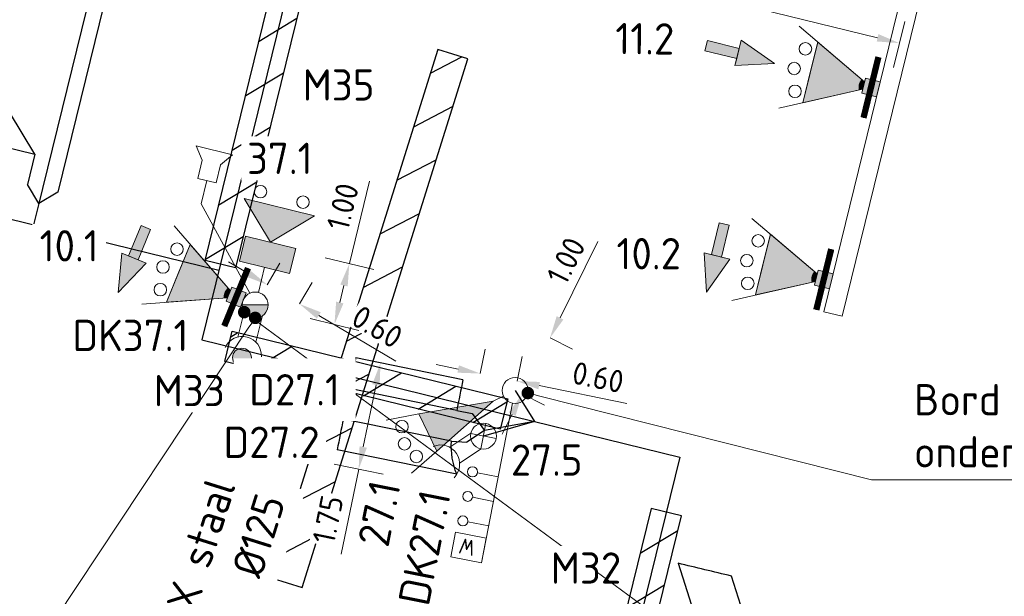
# Model space of a CAD drawing. Header units: metres. Extents: x 196669 to 197735, y 355514 to 356669.
# Tile 7 of 28: x 197029.62 to 197045.36, y 355711.27 to 355720.49. Entities that reach past the tile are written whole.
import ezdxf
from ezdxf import colors
from ezdxf.entities.mleader import LeaderData, LeaderLine
from ezdxf.math import Vec2, Vec3

# ---------------------------------------------------------------- set-up
doc = ezdxf.new("R2010")
doc.units = ezdxf.units.M
doc.layers.get('Defpoints').update_dxf_attribs({"color": 151})
for name, color, linetype, lineweight in [('B-WE-KL-MANTELBUIS-T25', 7, 'Continuous', 18), ('N-WE-KL-MANTELBUIS-G', 4, 'Continuous', 30), ('N-WE-KL-MANTELBUIS-T25', 4, 'Continuous', 25), ('N-WE-KL-VRI_KABEL-G', 30, 'Continuous', 30), ('N-WE-KL-VRI_UITSLIJPER-G', 130, 'Continuous', 30), ('N-WE-VW-VRI-SYMBOOL-G', 7, 'Continuous', 13), ('N-WE-VW-VRI-T25', 7, 'Continuous', 20), ('N-WE-VW-VRI_DETECTIELUS-G', 3, 'Continuous', 30), ('N-WE-VW-VRI_DETECTIELUS-T25', 7, 'Continuous', 30), ('V-WE-KL-MANTELBUIS-G', 1, 'Continuous', 30), ('X-XX-AL-M', 7, 'Continuous', 13)]:
    doc.layers.add(name, color=color, linetype=linetype, lineweight=lineweight)
doc.layers.add('VRI-Lantaarn', color=7, linetype='Continuous', lineweight=0, true_color=0x000000)
doc.styles.add('ISO', font='ISO.shx')
doc.styles.add('NLCS-ISO-M200-T18', font='NLCS-ISO.ttf', dxfattribs={"height": 0.36})
doc.styles.add('NLCS-ISO-M200-T25', font='NLCS-ISO.ttf', dxfattribs={"height": 0.5})
doc.dimstyles.new('NLCS-M200-T18-PIJL_L2_H1', dxfattribs={"dimscale": 0.2, "dimtxt": 2.5, "dimasz": 1.8, "dimexe": 2, "dimexo": 2, "dimgap": 0.7, "dimtad": 1, "dimzin": 0, "dimdsep": 46, "dimtxsty": 'NLCS-ISO-M200-T18', "dimcen": 0, "dimdle": 2, "dimclrd": 256, "dimclre": 256, "dimclrt": 256, "dimadec": 1, "dimazin": 0, "dimtfac": 1, "dimtdec": 3, "dimtofl": 0, "dimtmove": 0, "dimatfit": 3, "dimfxl": 2, "dimfxlon": 1, "dimtfillclr": 256, "dimtolj": 1, "dimtzin": 0, "dimlwd": -1, "dimlwe": -1, "dimarcsym": 0})

# ---------------------------------------------------------------- blocks, each defined once
blk = doc.blocks.new('Combinatiemast openbare verlichting_2')
at = {"layer": 'N-WE-VW-VRI-SYMBOOL-G', "linetype": 'Continuous'}
blk.add_hatch(color=256, dxfattribs=at).paths.add_polyline_path([(-0.207, 0, 1), (0.207, 0)])
at = {"layer": 'N-WE-VW-VRI-SYMBOOL-G'}
blk.add_line((-0.207, 0), (0.207, 0), dxfattribs=at)
for start, end in [(360, 180), (180, 360)]:
    blk.add_arc((0, 0), 0.207, start, end, dxfattribs=at)
blk = doc.blocks.new('Rateltikker_1')
at = {"layer": 'N-WE-VW-VRI-SYMBOOL-G', "flags": 128}
blk.add_lwpolyline([(2.079, 0.879), (2.303, 0.99), (2.193, 0.4), (2.024, 0.584), (1.729, 0.639), (1.784, 0.934)], close=True, dxfattribs=at)
blk.add_lwpolyline([(1.757, 0.787), (1.383, 0.857), (0, 0)], dxfattribs=at)
blk = doc.blocks.new('A$C98d8e760')
at = {"layer": 'N-WE-VW-VRI-SYMBOOL-G'}
for p, q in [((0.826, 0), (1.405, 0.579)), ((0.413, 0), (0, 0)), ((0.826, 0), (1.405, -0.579))]:
    blk.add_line(p, q, dxfattribs=at)
at = {"layer": 'N-WE-VW-VRI-SYMBOOL-G', "flags": 128}
for points in [[(0.826, 0), (1.405, 0.579), (1.405, -0.579)], [(0.413, 0.413), (0.826, 0.413), (0.826, -0.413), (0.413, -0.413)]]:
    blk.add_lwpolyline(points, close=True, dxfattribs=at)
at = {"layer": 'N-WE-VW-VRI-SYMBOOL-G'}
for centre in [(1.571, 0.35), (1.571, -0.35)]:
    blk.add_circle(centre, 0.1, dxfattribs=at)
blk.add_solid([(0.826, 0), (1.405, 0.579), (1.405, -0.579)], dxfattribs=at)
at = {"layer": 'N-WE-VW-VRI-SYMBOOL-G', "extrusion": (0, 0, -1)}
blk.add_solid([(-0.413, 0.413), (-0.826, 0.413), (-0.413, -0.413), (-0.826, -0.413)], dxfattribs=at)
blk = doc.blocks.new('Drukknop met waitsignalering_1')
at = {"layer": 'N-WE-VW-VRI-SYMBOOL-G', "linetype": 'Continuous', "extrusion": (0, 0, -1)}
blk.add_hatch(color=256, dxfattribs=at).paths.add_polyline_path([(-1.018, 0.002, 1), (-0.718, 0.002, 1)])
at = {"layer": 'N-WE-VW-VRI-SYMBOOL-G'}
for p, q in [((0.134, 0.157), (0.574, 0.157)), ((0.15, -0.143), (0.565, -0.143))]:
    blk.add_line(p, q, dxfattribs=at)
blk.add_circle((0.868, 0.002), 0.15, dxfattribs=at)
blk.add_arc((0.836, 0), 0.306, 101.0944, 258.9056, dxfattribs=at)
blk = doc.blocks.new('A$C66B47F79_1')
at = {"layer": 'VRI-Lantaarn', "linetype": 'Continuous'}
blk.add_line((0, -0.5), (0, 0.5), dxfattribs=at)
at = {"layer": 'VRI-Lantaarn', "linetype": 'Continuous', "const_width": 0.1, "flags": 128}
blk.add_lwpolyline([(0, 0.5), (0, -0.5)], dxfattribs=at)
blk = doc.blocks.new('Lantaarn 3 x 200 mm LED2 met achtergrondschild (gemotoriseerd verkeer)_1')
at = {"layer": 'N-WE-VW-VRI-SYMBOOL-G', "linetype": 'Continuous'}
h = blk.add_hatch(color=256, dxfattribs=at)
h.paths.add_polyline_path([(0, -0.123), (0, 0.123), (0.245, 0.123), (0.245, -0.123)])
h.paths.add_polyline_path([(0.301, 0.089, -0.116434), (0.323, 0, -0.116434), (0.301, -0.089), (1.123, -0.5), (1.123, 0), (1.123, 0.5)])
blk.add_hatch(color=256, dxfattribs=at).paths.add_polyline_path([(0.323, 0, 0.116434), (0.301, 0.089), (0.245, 0.061), (0.245, -0.061), (0.301, -0.089, 0.116434)])
at = {"layer": 'N-WE-VW-VRI-SYMBOOL-G'}
for p, q in [((0.245, 0.061), (1.473, 0.675)), ((1.123, 0.5), (0.245, 0.061)), ((1.123, 0), (1.123, 0.5)), ((1.123, 0.5), (1.123, -0.5)), ((0.123, -0.123), (0.123, 0.123)), ((1.123, 0), (1.123, -0.5)), ((1.123, -0.5), (0.245, -0.061)), ((1.473, -0.675), (0.245, -0.061))]:
    blk.add_line(p, q, dxfattribs=at)
for centre in [(1.288, 0.35), (1.388, 0), (1.288, -0.35)]:
    blk.add_circle(centre, 0.1, dxfattribs=at)
blk.add_3dface([(0, 0.123), (0, -0.123), (0.245, -0.123), (0.245, 0.123)], dxfattribs=at)
blk.add_blockref('A$C66B47F79_1', (0.123, 0), dxfattribs=at)
blk = doc.blocks.new('A$Ce4ad6665')
at = {"layer": 'N-WE-VW-VRI-SYMBOOL-G'}
for p, q in [((0.09, 0.564), (0.09, 0.041)), ((-0.008, -0.564), (0.227, 0.041)), ((0.227, 0.041), (0.09, 0.041)), ((0.227, 0.041), (0.09, 0.041))]:
    blk.add_line(p, q, dxfattribs=at)
at = {"layer": 'N-WE-VW-VRI-SYMBOOL-G', "flags": 128}
for points in [[(0.09, 0.564), (-0.075, 0.564), (-0.075, 0.041), (0.09, 0.041)], [(-0.192, 0.041), (-0.008, -0.564), (0.227, 0.041)]]:
    blk.add_lwpolyline(points, close=True, dxfattribs=at)
at = {"layer": 'N-WE-VW-VRI-SYMBOOL-G'}
blk.add_solid([(0.09, 0.564), (-0.075, 0.564), (0.09, 0.041), (-0.075, 0.041)], dxfattribs=at)
at = {"layer": 'N-WE-VW-VRI-SYMBOOL-G', "extrusion": (0, 0, -1)}
blk.add_solid([(0.192, 0.041), (0.008, -0.564), (-0.227, 0.041)], dxfattribs=at)
blk = doc.blocks.new('*D125')
at = {"layer": 'Defpoints', "color": 0, "transparency": 16777216}
for p in [(197033.388, 355715.933), (197034.096, 355715.949), (197033.904, 355715.627)]:
    blk.add_point(p, dxfattribs=at)
at = {"layer": 'X-XX-AL-M', "transparency": 16777216}
for p, q in [((197033.271, 355716.44), (197032.961, 355716.624)), ((197033.58, 355716.256), (197033.784, 355716.6)), ((197034.096, 355715.949), (197034.3, 355716.293)), ((197034.405, 355715.766), (197035.636, 355715.034))]:
    blk.add_line(p, q, dxfattribs=at)
for points in [[(197033.301, 355716.491), (197033.24, 355716.388), (197033.58, 355716.256)], [(197034.436, 355715.817), (197034.375, 355715.714), (197034.096, 355715.949)]]:
    blk.add_solid(points, dxfattribs=at)
at = {"layer": 'X-XX-AL-M', "transparency": 16777216, "insert": (197035.339, 355715.583), "char_height": 0.36, "attachment_point": 5, "rotation": 329.2843, "style": 'NLCS-ISO-M200-T18', "bg_fill": 3, "box_fill_scale": 1.1, "bg_fill_color": 256, "bg_fill_true_color": 13158600, "bg_fill_transparency": 0}
blk.add_mtext('\\A1;0.60', dxfattribs=at)
blk = doc.blocks.new('*D126')
at = {"layer": 'Defpoints', "color": 0, "transparency": 16777216}
for p in [(197033.627, 355716.904), (197034.893, 355716.594), (197033.388, 355715.933)]:
    blk.add_point(p, dxfattribs=at)
at = {"layer": 'X-XX-AL-M', "transparency": 16777216}
for p, q in [((197034.893, 355716.594), (197035.217, 355717.914)), ((197034.505, 355716.689), (197035.282, 355716.498)), ((197034.741, 355715.972), (197034.807, 355716.244)), ((197034.266, 355715.718), (197035.043, 355715.527))]:
    blk.add_line(p, q, dxfattribs=at)
for points in [[(197034.749, 355716.258), (197034.866, 355716.23), (197034.893, 355716.594)], [(197034.682, 355715.986), (197034.799, 355715.958), (197034.655, 355715.622)]]:
    blk.add_solid(points, dxfattribs=at)
at = {"layer": 'X-XX-AL-M', "transparency": 16777216, "insert": (197034.787, 355717.505), "char_height": 0.36, "attachment_point": 5, "rotation": 76.2131, "style": 'NLCS-ISO-M200-T18', "bg_fill": 3, "box_fill_scale": 1.1, "bg_fill_color": 256, "bg_fill_true_color": 13158600, "bg_fill_transparency": 0}
blk.add_mtext('\\A1;1.00', dxfattribs=at)
blk = doc.blocks.new('*D812')
at = {"layer": 'Defpoints', "color": 0, "transparency": 16777216}
for p in [(197031.837, 355722.184), (197030.479, 355716.647), (197033.388, 355715.933)]:
    blk.add_point(p, dxfattribs=at)
at = {"layer": 'X-XX-AL-M', "transparency": 16777216}
for p, q in [((197031.742, 355721.795), (197031.933, 355722.572)), ((197034.397, 355721.556), (197032.187, 355722.098)), ((197034.652, 355721.081), (197034.842, 355721.858))]:
    blk.add_line(p, q, dxfattribs=at)
for points in [[(197032.201, 355722.156), (197032.173, 355722.04), (197031.837, 355722.184)], [(197034.412, 355721.614), (197034.383, 355721.497), (197034.747, 355721.47)]]:
    blk.add_solid(points, dxfattribs=at)
at = {"layer": 'X-XX-AL-M', "transparency": 16777216, "insert": (197033.779, 355722.037), "char_height": 0.36, "attachment_point": 5, "rotation": 346.2131, "style": 'NLCS-ISO-M200-T18', "bg_fill": 3, "box_fill_scale": 1.1, "bg_fill_color": 256, "bg_fill_true_color": 13158600, "bg_fill_transparency": 0}
blk.add_mtext('\\A1;3.00', dxfattribs=at)
blk = doc.blocks.new('*D813')
at = {"layer": 'Defpoints', "color": 0, "transparency": 16777216}
for p in [(197031.639, 355721.377), (197031.188, 355719.537), (197032.402, 355719.239)]:
    blk.add_point(p, dxfattribs=at)
at = {"layer": 'X-XX-AL-M', "transparency": 16777216}
for p, q in [((197031.544, 355720.988), (197031.734, 355721.765)), ((197032.758, 355720.69), (197032.948, 355721.467)), ((197032.503, 355721.164), (197031.989, 355721.291))]:
    blk.add_line(p, q, dxfattribs=at)
for points in [[(197032.003, 355721.349), (197031.974, 355721.233), (197031.639, 355721.377)], [(197032.518, 355721.223), (197032.489, 355721.106), (197032.853, 355721.079)]]:
    blk.add_solid(points, dxfattribs=at)
at = {"layer": 'X-XX-AL-M', "transparency": 16777216, "insert": (197032.322, 355721.538), "char_height": 0.36, "attachment_point": 5, "rotation": 346.2131, "style": 'NLCS-ISO-M200-T18', "bg_fill": 3, "box_fill_scale": 1.1, "bg_fill_color": 256, "bg_fill_true_color": 13158600, "bg_fill_transparency": 0}
blk.add_mtext('\\A1;1.25', dxfattribs=at)
blk = doc.blocks.new('Universeelmast_1')
at = {"layer": 'N-WE-VW-VRI-SYMBOOL-G'}
blk.add_circle((0, 0), 0.207, dxfattribs=at)
blk = doc.blocks.new('Mast met drukknop_1')
at = {"layer": 'N-WE-VW-VRI-SYMBOOL-G'}
for p, q in [((-0.146, -0.146), (0.146, 0.146)), ((-0.146, 0.146), (0.146, -0.146)), ((0.142, 0.15), (0.556, 0.15)), ((0.143, -0.15), (0.548, -0.15))]:
    blk.add_line(p, q, dxfattribs=at)
blk.add_circle((0, 0), 0.207, dxfattribs=at)
blk.add_arc((0.818, -0.007), 0.306, 101.0944, 258.9056, dxfattribs=at)
blk = doc.blocks.new('*U119')
at = {"layer": 'N-WE-VW-VRI-SYMBOOL-G'}
for p, q in [((-1.323, 0.25), (1.277, 0.25)), ((-0.123, 0.25), (-0.123, -0.09)), ((0.277, 0.25), (0.277, -0.09)), ((0.677, 0.25), (0.677, -0.09))]:
    blk.add_line(p, q, dxfattribs=at)
at = {"layer": 'N-WE-VW-VRI-SYMBOOL-G', "flags": 128}
blk.add_lwpolyline([(0.877, -0.25), (1.277, -0.25), (1.277, 0.25), (0.877, 0.25)], close=True, dxfattribs=at)
at = {"layer": 'N-WE-VW-VRI-SYMBOOL-G'}
for centre in [(-0.123, -0.17), (0.277, -0.17), (0.677, -0.17)]:
    blk.add_circle(centre, 0.08, dxfattribs=at)
at = {"layer": 'N-WE-VW-VRI-SYMBOOL-G', "style": 'ISO'}
blk.add_text('W', height=0.25, rotation=270, dxfattribs=at).set_placement((0.948, 0.1))
blk = doc.blocks.new('Lantaarn 3 x 200 mm LED2 met fietssjabloon_1')
at = {"layer": 'N-WE-VW-VRI-SYMBOOL-G'}
for p, q in [((1.343, 0.331), (1.859, 0.469)), ((0.186, 0), (0, 0)), ((1.343, -0.331), (1.859, -0.469))]:
    blk.add_line(p, q, dxfattribs=at)
at = {"layer": 'N-WE-VW-VRI-SYMBOOL-G', "flags": 128}
blk.add_lwpolyline([(0.186, 0), (1.343, 0.331), (1.343, -0.331)], close=True, dxfattribs=at)
at = {"layer": 'N-WE-VW-VRI-SYMBOOL-G'}
for centre in [(1.674, 0.265), (1.757, 0), (1.674, -0.265)]:
    blk.add_circle(centre, 0.1, dxfattribs=at)
blk.add_solid([(0.186, 0), (1.343, 0.331), (1.343, -0.331)], dxfattribs=at)
blk = doc.blocks.new('_Dot')
at = {"color": 0, "linetype": 'ByBlock', "lineweight": -2}
blk.add_line((-0.5, 0), (-1, 0), dxfattribs=at)
at = {"color": 0, "linetype": 'ByBlock', "const_width": 0.5}
blk.add_lwpolyline([(-0.25, 0, 1), (0.25, 0, 1)], format="xyb", close=True, dxfattribs=at)
blk = doc.blocks.new('*D814')
at = {"layer": 'Defpoints', "color": 0, "transparency": 16777216}
for p in [(197032.212, 355723.713), (197043.867, 355720.853), (197043.686, 355720.119)]:
    blk.add_point(p, dxfattribs=at)
at = {"layer": 'X-XX-AL-M', "transparency": 16777216}
for p, q in [((197032.117, 355723.324), (197031.937, 355722.59)), ((197032.382, 355722.892), (197043.337, 355720.204)), ((197043.771, 355720.464), (197043.591, 355719.73))]:
    blk.add_line(p, q, dxfattribs=at)
for points in [[(197032.396, 355722.951), (197032.367, 355722.834), (197032.032, 355722.978)], [(197043.351, 355720.263), (197043.323, 355720.146), (197043.686, 355720.119)]]:
    blk.add_solid(points, dxfattribs=at)
at = {"layer": 'X-XX-AL-M', "transparency": 16777216, "insert": (197039.662, 355721.436), "char_height": 0.36, "attachment_point": 5, "rotation": 346.2135, "style": 'NLCS-ISO-M200-T18', "bg_fill": 3, "box_fill_scale": 1.1, "bg_fill_color": 256, "bg_fill_true_color": 13158600, "bg_fill_transparency": 0}
blk.add_mtext('\\A1;12.00', dxfattribs=at)
blk = doc.blocks.new('*D828')
at = {"layer": 'Defpoints', "color": 0, "transparency": 16777216}
for p in [(197037.988, 355715.462), (197038.101, 355715.405), (197037.543, 355714.566)]:
    blk.add_point(p, dxfattribs=at)
at = {"layer": 'X-XX-AL-M', "transparency": 16777216}
for p, q in [((197038.261, 355715.728), (197038.866, 355716.946)), ((197038.101, 355715.405), (197038.459, 355715.227)), ((197037.656, 355714.51), (197038.015, 355714.332)), ((197037.496, 355714.187), (197037.336, 355713.865))]:
    blk.add_line(p, q, dxfattribs=at)
for points in [[(197038.207, 355715.754), (197038.315, 355715.701), (197038.101, 355715.405)], [(197037.443, 355714.214), (197037.55, 355714.16), (197037.656, 355714.51)]]:
    blk.add_solid(points, dxfattribs=at)
at = {"layer": 'X-XX-AL-M', "transparency": 16777216, "insert": (197038.357, 355716.64), "char_height": 0.36, "attachment_point": 5, "rotation": 63.6005, "style": 'NLCS-ISO-M200-T18', "bg_fill": 3, "box_fill_scale": 1.1, "bg_fill_color": 256, "bg_fill_true_color": 13158600, "bg_fill_transparency": 0}
blk.add_mtext('\\A1;1.00', dxfattribs=at)
blk = doc.blocks.new('*D829')
at = {"layer": 'Defpoints', "color": 0, "transparency": 16777216}
for p in [(197036.985, 355714.837), (197036.954, 355714.687), (197037.543, 355714.566)]:
    blk.add_point(p, dxfattribs=at)
at = {"layer": 'X-XX-AL-M', "transparency": 16777216}
for p, q in [((197036.985, 355714.837), (197037.066, 355715.228)), ((197036.632, 355714.909), (197036.28, 355714.982)), ((197037.574, 355714.716), (197037.654, 355715.108)), ((197037.927, 355714.643), (197039.329, 355714.355))]:
    blk.add_line(p, q, dxfattribs=at)
for points in [[(197036.645, 355714.968), (197036.62, 355714.85), (197036.985, 355714.837)], [(197037.939, 355714.702), (197037.914, 355714.584), (197037.574, 355714.716)]]:
    blk.add_solid(points, dxfattribs=at)
at = {"layer": 'X-XX-AL-M', "transparency": 16777216, "insert": (197038.869, 355714.776), "char_height": 0.36, "attachment_point": 5, "rotation": 348.393, "style": 'NLCS-ISO-M200-T18', "bg_fill": 3, "box_fill_scale": 1.1, "bg_fill_color": 256, "bg_fill_true_color": 13158600, "bg_fill_transparency": 0}
blk.add_mtext('\\A1;0.60', dxfattribs=at)
blk = doc.blocks.new('*D830')
at = {"layer": 'Defpoints', "color": 0, "transparency": 16777216}
for p in [(197034.548, 355715.181), (197034.199, 355713.483), (197035.042, 355713.31)]:
    blk.add_point(p, dxfattribs=at)
at = {"layer": 'X-XX-AL-M', "transparency": 16777216}
for p, q in [((197034.999, 355715.088), (197035.783, 355714.927)), ((197035.319, 355714.655), (197035.115, 355713.662)), ((197034.651, 355713.39), (197035.434, 355713.229)), ((197035.042, 355713.31), (197034.763, 355711.949))]:
    blk.add_line(p, q, dxfattribs=at)
for points in [[(197035.26, 355714.667), (197035.377, 355714.643), (197035.391, 355715.008)], [(197035.056, 355713.674), (197035.174, 355713.65), (197035.042, 355713.31)]]:
    blk.add_solid(points, dxfattribs=at)
at = {"layer": 'X-XX-AL-M', "transparency": 16777216, "insert": (197034.55, 355712.504), "char_height": 0.36, "attachment_point": 5, "rotation": 78.393, "style": 'NLCS-ISO-M200-T18', "bg_fill": 3, "box_fill_scale": 1.1, "bg_fill_color": 256, "bg_fill_true_color": 13158600, "bg_fill_transparency": 0}
blk.add_mtext('\\A1;1.75', dxfattribs=at)
blk = doc.blocks.new('Richtingspijl in verkeerslicht_3')
at = {"layer": 'N-WE-VW-VRI-SYMBOOL-G'}
for p, q in [((0.083, 0.523), (-0.083, 0.523)), ((-0.083, 0.523), (-0.083, 0)), ((0.083, 0.523), (0.083, 0)), ((-0.2, 0), (-0.016, -0.605)), ((-0.083, 0), (-0.2, 0)), ((-0.083, 0), (-0.2, 0)), ((-0.016, -0.605), (0.219, 0)), ((0.219, 0), (0.083, 0)), ((0.219, 0), (0.083, 0))]:
    blk.add_line(p, q, dxfattribs=at)
at = {"layer": 'N-WE-VW-VRI-SYMBOOL-G', "flags": 128}
for points in [[(0.083, 0.523), (-0.083, 0.523), (-0.083, 0), (0.083, 0)], [(-0.2, 0), (-0.016, -0.605), (0.219, 0)]]:
    blk.add_lwpolyline(points, close=True, dxfattribs=at)
at = {"layer": 'N-WE-VW-VRI-SYMBOOL-G'}
blk.add_solid([(0.083, 0.523), (-0.083, 0.523), (0.083, 0), (-0.083, 0)], dxfattribs=at)
at = {"layer": 'N-WE-VW-VRI-SYMBOOL-G', "extrusion": (0, 0, -1)}
blk.add_solid([(0.2, 0), (0.016, -0.605), (-0.219, 0)], dxfattribs=at)

msp = doc.modelspace()

# ---------------------------------------------------------------- hatches: boundary and pattern name
at = {"layer": 'N-WE-KL-MANTELBUIS-G'}
h = msp.add_hatch(dxfattribs=at)
h.set_pattern_fill('ANSI31', color=256, scale=0.2, angle=346.2130757)
h.paths.add_polyline_path([(197033.074, 355716.525), (197032.589, 355716.644), (197035.079, 355726.793), (197035.565, 355726.674)])
h = msp.add_hatch(dxfattribs=at)
h.set_pattern_fill('ANSI31', color=256, scale=0.2, angle=166.2130757)
h.paths.add_polyline_path([(197037.304, 355713.947), (197032.903, 355715.027), (197033.022, 355715.513), (197037.424, 355714.432)])
h = msp.add_hatch(dxfattribs=at)
h.set_pattern_fill('ANSI31', color=256, scale=0.2, angle=166.2130757)
h.paths.add_polyline_path([(197038.906, 355709.379), (197039.392, 355709.26), (197040.202, 355712.562), (197039.716, 355712.681)])
at = {"layer": 'V-WE-KL-MANTELBUIS-G'}
h = msp.add_hatch(dxfattribs=at)
h.set_pattern_fill('ANSI31', color=256, scale=0.2, angle=342.5857806)
h.paths.add_polyline_path([(197034.137, 355711.417), (197036.788, 355719.869), (197036.31, 355720.018), (197033.659, 355711.566)])

# ---------------------------------------------------------------- linework, layer by layer
at = {"layer": 'N-WE-KL-MANTELBUIS-G', "flags": 128}
for points in [[(197032.589, 355716.644), (197035.079, 355726.793), (197035.565, 355726.674), (197033.074, 355716.525)], [(197037.304, 355713.947), (197032.903, 355715.027), (197033.022, 355715.513), (197037.424, 355714.432)], [(197038.906, 355709.379), (197039.392, 355709.26), (197040.202, 355712.562), (197039.716, 355712.681)]]:
    msp.add_lwpolyline(points, close=True, dxfattribs=at)
at = {"layer": 'N-WE-KL-VRI_KABEL-G', "flags": 128}
for points in [[(197037.928, 355737.355), (197037.765, 355736.69), (197032.535, 355715.375), (197040.174, 355713.5), (197039.03, 355708.834)], [(196987.033, 355728.338), (196986.842, 355727.561), (196992.107, 355726.475), (197032.808, 355716.488)], [(197029.929, 355717.554), (197029.746, 355717.857)], [(197029.989, 355717.797), (197029.929, 355717.554)], [(197030.231, 355717.738), (197029.929, 355717.554)], [(197029.929, 355717.554), (197029.846, 355717.214)], [(197037.543, 355714.566), (197037.85, 355714.07), (197037.055, 355713.926)], [(197036.854, 355714.197), (197037.055, 355713.926), (197036.773, 355713.741)], [(197037.85, 355714.07), (197037.036, 355713.836)]]:
    msp.add_lwpolyline(points, dxfattribs=at)
at = {"layer": 'N-WE-KL-VRI_UITSLIJPER-G', "flags": 128}
for points in [[(197031.366, 355724.461), (197031.852, 355724.342), (197030.231, 355717.738)], [(197030.604, 355721.353), (197030.846, 355721.293), (197029.989, 355717.797)], [(197029.865, 355718.342), (197029.746, 355717.857)], [(197036.609, 355714.247), (197036.854, 355714.197)], [(197036.524, 355713.754), (197036.773, 355713.741)]]:
    msp.add_lwpolyline(points, dxfattribs=at)
at = {"layer": 'N-WE-VW-VRI-SYMBOOL-G', "flags": 128}
msp.add_lwpolyline([(197044.974, 355725.997), (197042.477, 355715.825), (197042.769, 355715.754), (197045.264, 355725.919)], dxfattribs=at)
at = {"layer": 'N-WE-VW-VRI_DETECTIELUS-G'}
for p, q in [((197036.709, 355714.737), (197034.995, 355715.089)), ((197036.609, 355714.247), (197034.895, 355714.599)), ((197036.524, 355713.754), (197034.796, 355714.109)), ((197036.61, 355713.226), (197034.699, 355713.619))]:
    msp.add_line(p, q, dxfattribs=at)
at = {"layer": 'N-WE-VW-VRI_DETECTIELUS-G', "flags": 128}
msp.add_lwpolyline([(197029.865, 355718.342), (197028.472, 355720.64), (197027.099, 355720.977), (197028.491, 355718.679)], close=True, dxfattribs=at)
msp.add_lwpolyline([(197036.61, 355713.226, -0.108315), (197036.524, 355713.754, -0.108315)], format="xyb", dxfattribs=at)
msp.add_lwpolyline([(197041.003, 355711.598, -0.001094), (197040.151, 355711.803), (197040.823, 355709.688, 0.00108), (197041.673, 355709.488)], format="xyb", close=True, dxfattribs=at)
at = {"layer": 'N-WE-VW-VRI_DETECTIELUS-G'}
for radius, start, end in [(203.407, 168.393, 168.53384), (201.657, 168.393, 168.53506), (203.407, 168.67468, 168.81552)]:
    msp.add_arc((197234.242, 355674.164), radius, start, end, dxfattribs=at)
at = {"layer": 'V-WE-KL-MANTELBUIS-G', "flags": 128}
msp.add_lwpolyline([(197034.137, 355711.417), (197036.788, 355719.869), (197036.31, 355720.018), (197033.659, 355711.566)], close=True, dxfattribs=at)

# ---------------------------------------------------------------- block references
for name, p, rotation in [('A$C98d8e760', (197033.438, 355716.134), 76.21307568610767), ('A$Ce4ad6665', (197031.419, 355716.652), 337.7008613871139), ('A$Ce4ad6665', (197040.743, 355716.681), 346.2191314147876)]:
    msp.add_blockref(name, p, dxfattribs=dict(rotation=rotation))
at = {"layer": 'N-WE-VW-VRI-SYMBOOL-G'}
for name, p, rotation in [('Lantaarn 3 x 200 mm LED2 met achtergrondschild (gemotoriseerd verkeer)_1', (197043.351, 355719.382), 166.219131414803), ('Richtingspijl in verkeerslicht_3', (197041.105, 355719.953), 76.05471209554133), ('Rateltikker_1', (197033.303, 355716.122), 86.80020423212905), ('Lantaarn 3 x 200 mm LED2 met achtergrondschild (gemotoriseerd verkeer)_1', (197033.197, 355716.012), 157.700861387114), ('Lantaarn 3 x 200 mm LED2 met achtergrondschild (gemotoriseerd verkeer)_1', (197042.596, 355716.311), 166.219131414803), ('Drukknop met waitsignalering_1', (197033.388, 355715.933), 255.7441214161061), ('Lantaarn 3 x 200 mm LED2 met fietssjabloon_1', (197037.357, 355714.476), 205.7733029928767), ('Universeelmast_1', (197037.543, 355714.566), 55.85029866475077), ('*U119', (197037.005, 355713.112), 258.9640875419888), ('Mast met drukknop_1', (197037.036, 355713.836), 213.6257210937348)]:
    msp.add_blockref(name, p, dxfattribs=dict(at, rotation=rotation))
msp.add_blockref('Combinatiemast openbare verlichting_2', (197033.388, 355715.933), dxfattribs=at)

# ---------------------------------------------------------------- next in the draw order: texts
at = {"layer": 'B-WE-KL-MANTELBUIS-T25', "insert": (197031.299, 355709.037), "char_height": 0.5, "width": 4.36568, "attachment_point": 1, "rotation": 72.5858, "style": 'NLCS-ISO-M200-T25', "bg_fill": 2}
msp.add_mtext('\\pxqr;2X staal \\P%%C125', dxfattribs=at)
at = {"layer": 'N-WE-VW-VRI-T25', "insert": (197039.679, 355717.003), "char_height": 0.5, "width": 0.9759, "attachment_point": 2, "style": 'NLCS-ISO-M200-T25', "bg_fill": 3, "box_fill_scale": 1.2, "bg_fill_color": 256, "bg_fill_transparency": 0}
msp.add_mtext('10.2', dxfattribs=at)

# ---------------------------------------------------------------- next in the draw order: dimensions: what is measured, and where the dimension line sits
at = {"layer": 'X-XX-AL-M'}
dim = msp.add_linear_dim(base=(197034.096, 355715.949), p1=(197033.388, 355715.933), p2=(197033.904, 355715.627), angle=329.2843, dimstyle='NLCS-M200-T18-PIJL_L2_H1', override={"dimtfill": 1}, dxfattribs=at)
dim.commit()
dim.dimension.update_dxf_attribs({"geometry": '*D125', "text_midpoint": (197035.176, 355715.308), "dimtype": 161})

# ---------------------------------------------------------------- next in the draw order: leaders
at = {"layer": 'N-WE-VW-VRI-T25'}
ml = msp.add_multileader_mtext('Standard', dxfattribs=at)
ml.set_content('Bord B06 (type 0) op de mast onder het amatuur plaatsen', color=256, style='NLCS-ISO-M200-T25')
ml.set_leader_properties(color=256, linetype='ByLayer', lineweight=-1)
ml.set_arrow_properties(name='DOT')
ml.build(insert=Vec2(0, 0))
ml.multileader.update_dxf_attribs({"text_left_attachment_type": 5, "text_right_attachment_type": 5, "dogleg_length": 0.5, "arrow_head_size": 0.2})
ctx = ml.context
ctx.base_point, ctx.char_height, ctx.arrow_head_size, ctx.landing_gap_size, ctx.plane_origin, ctx.plane_x_axis, ctx.plane_y_axis = Vec3(197043.739, 355713.135), 0.5, 0.2, 0.18, Vec3(197054.926, 355722.112), Vec3(1, 0.000151), Vec3(-0.000151, 1)
ctx.left_attachment, ctx.right_attachment = 5, 5
notes = []
notes.append((ctx, [(0, (1, 1, 0), (197043.239, 355713.135), (1, 0.000151), 0.5, [(2, [(197037.746, 355714.525)], 0, [])])]))
ctx.mtext.insert, ctx.mtext.text_direction, ctx.mtext.rotation, ctx.mtext.width, ctx.mtext.defined_height, ctx.mtext.flow_direction = Vec3(197043.919, 355714.668), Vec3(1, 0.000151), 0.000151, 9.16538, 0.659, 5
ctx.mtext.has_bg_fill, ctx.mtext.bg_color, ctx.mtext.bg_scale_factor, ctx.mtext.bg_transparency, ctx.mtext.use_window_bg_color = 1, -1027028792, 1.5, 0, 1
for ctx, leaders in notes:
    for number, flags, end, landing, length, lines in leaders:
        leader = LeaderData()
        leader.index, (leader.has_last_leader_line, leader.has_dogleg_vector, leader.attachment_direction) = number, flags
        leader.last_leader_point, leader.dogleg_vector, leader.dogleg_length = Vec3(end), Vec3(landing), length
        for number, points, colour, breaks in lines:
            line = LeaderLine()
            line.index, line.vertices, line.color, line.breaks = number, Vec3.list(points), colors.encode_raw_color(colour), breaks
            leader.lines.append(line)
        ctx.leaders.append(leader)

# ---------------------------------------------------------------- next in the draw order: dimensions: what is measured, and where the dimension line sits
at = {"layer": 'X-XX-AL-M'}
dim = msp.add_linear_dim(base=(197034.893, 355716.594), p1=(197033.388, 355715.933), p2=(197033.627, 355716.904), angle=76.2131, dimstyle='NLCS-M200-T18-PIJL_L2_H1', override={"dimtfill": 1}, dxfattribs=at)
dim.commit()
dim.dimension.update_dxf_attribs({"geometry": '*D126', "text_midpoint": (197035.098, 355717.429), "dimtype": 161})

# ---------------------------------------------------------------- next in the draw order: dimensions: what is measured, and where the dimension line sits
dim = msp.add_linear_dim(base=(197031.837, 355722.184), p1=(197033.388, 355715.933), p2=(197030.479, 355716.647), angle=166.2131, dimstyle='NLCS-M200-T18-PIJL_L2_H1', override={"dimtfill": 1}, dxfattribs=at)
dim.commit()
dim.dimension.update_dxf_attribs({"geometry": '*D812', "text_midpoint": (197033.703, 355721.726), "dimtype": 161})

# ---------------------------------------------------------------- next in the draw order: texts
at = {"layer": 'N-WE-VW-VRI-T25', "char_height": 0.5, "attachment_point": 2, "style": 'NLCS-ISO-M200-T25', "bg_fill": 3, "box_fill_scale": 1.2, "bg_fill_color": 256, "bg_fill_transparency": 0}
for s, insert, width in [('37.1', (197033.781, 355718.527), 1.02968), ('10.1', (197030.414, 355717.129), 0.9759)]:
    msp.add_mtext(s, dxfattribs=dict(at, insert=insert, width=width))

# ---------------------------------------------------------------- next in the draw order: dimensions: what is measured, and where the dimension line sits
at = {"layer": 'X-XX-AL-M'}
dim = msp.add_linear_dim(base=(197031.639, 355721.377), p1=(197032.402, 355719.239), p2=(197031.188, 355719.537), angle=166.2131, dimstyle='NLCS-M200-T18-PIJL_L2_H1', override={"dimtfill": 1}, dxfattribs=at)
dim.commit()
dim.dimension.update_dxf_attribs({"geometry": '*D813', "text_midpoint": (197032.246, 355721.228), "dimtype": 161})

# ---------------------------------------------------------------- next in the draw order: leaders
at = {"layer": 'N-WE-VW-VRI-T25'}
ml = msp.add_multileader_mtext('Standard', dxfattribs=at)
ml.set_content('Combimast VRI-OV met een hoge uithouder (lengte 2000mm, hoogte 8.00 m) en een lage uithouder (lengte 1000mm, hoogte 5.00 m)', color=256, style='NLCS-ISO-M200-T25')
ml.set_leader_properties(color=256, linetype='ByLayer', lineweight=-1)
ml.set_arrow_properties(name='DOT')
ml.build(insert=Vec2(0, 0))
ml.multileader.update_dxf_attribs({"text_left_attachment_type": 5, "text_right_attachment_type": 5, "dogleg_length": 0.5, "arrow_head_size": 0.2})
ctx = ml.context
ctx.base_point, ctx.char_height, ctx.arrow_head_size, ctx.landing_gap_size, ctx.plane_origin, ctx.plane_x_axis, ctx.plane_y_axis = Vec3(197011.496, 355706.747), 0.5, 0.2, 0.18, Vec3(197025.064, 355733.897), Vec3(1, -0.000151), Vec3(0.000151, 1)
ctx.left_attachment, ctx.right_attachment = 5, 5
notes = []
notes.append((ctx, [(0, (1, 1, 0), (197025.831, 355706.744), (-1, 0.000151), 0.5, [(0, [(197033.212, 355715.818), (197043.725, 355708.074)], 0, [])])]))
ctx.mtext.insert, ctx.mtext.text_direction, ctx.mtext.rotation, ctx.mtext.width, ctx.mtext.defined_height, ctx.mtext.flow_direction = Vec3(197011.677, 355709.163), Vec3(1, -0.000151), 6.283034, 13.65974, 0.659, 5
ctx.mtext.has_bg_fill, ctx.mtext.bg_color, ctx.mtext.bg_scale_factor, ctx.mtext.bg_transparency, ctx.mtext.use_window_bg_color = 1, -1023410167, 1.5, 0, 1
for ctx, leaders in notes:
    for number, flags, end, landing, length, lines in leaders:
        leader = LeaderData()
        leader.index, (leader.has_last_leader_line, leader.has_dogleg_vector, leader.attachment_direction) = number, flags
        leader.last_leader_point, leader.dogleg_vector, leader.dogleg_length = Vec3(end), Vec3(landing), length
        for number, points, colour, breaks in lines:
            line = LeaderLine()
            line.index, line.vertices, line.color, line.breaks = number, Vec3.list(points), colors.encode_raw_color(colour), breaks
            leader.lines.append(line)
        ctx.leaders.append(leader)

# ---------------------------------------------------------------- next in the draw order: texts
at = {"layer": 'N-WE-KL-MANTELBUIS-T25', "insert": (197038.113, 355711.977), "char_height": 0.5, "width": 0.64381, "attachment_point": 1, "style": 'NLCS-ISO-M200-T25', "bg_fill": 3, "box_fill_scale": 1.2, "bg_fill_color": 256, "bg_fill_transparency": 0}
msp.add_mtext('\\pxt1;M32', dxfattribs=at)
at = {"layer": 'N-WE-VW-VRI-T25', "char_height": 0.5, "attachment_point": 2, "style": 'NLCS-ISO-M200-T25', "bg_fill": 3, "box_fill_scale": 1.2, "bg_fill_color": 256, "bg_fill_transparency": 0}
for s, insert, width in [('DK37.1', (197031.394, 355715.696), 1.37838), ('27.5', (197038.047, 355713.703), 1.09061)]:
    msp.add_mtext(s, dxfattribs=dict(at, insert=insert, width=width))
at = {"layer": 'N-WE-VW-VRI-T25', "insert": (197035.124, 355712.647), "char_height": 0.5, "width": 0.98878, "attachment_point": 2, "rotation": 78.8303, "style": 'NLCS-ISO-M200-T25', "bg_fill": 3, "box_fill_scale": 1.2, "bg_fill_color": 256, "bg_fill_transparency": 0}
msp.add_mtext('27.1', dxfattribs=at)

# ---------------------------------------------------------------- next in the draw order: dimensions: what is measured, and where the dimension line sits
at = {"layer": 'X-XX-AL-M'}
dim = msp.add_linear_dim(base=(197043.686, 355720.119), p1=(197032.212, 355723.713), p2=(197043.867, 355720.853), angle=346.2135, dimstyle='NLCS-M200-T18-PIJL_L2_H1', override={"dimtfill": 1}, dxfattribs=at)
dim.commit()
dim.dimension.update_dxf_attribs({"geometry": '*D814', "text_midpoint": (197039.585, 355721.125), "dimtype": 161})
dim = msp.add_aligned_dim(p1=(197037.543, 355714.566), p2=(197037.988, 355715.462), distance=-0.127, dimstyle='NLCS-M200-T18-PIJL_L2_H1', override={"dimtfill": 1}, dxfattribs=at)
dim.commit()
dim.dimension.update_dxf_attribs({"geometry": '*D828', "text_midpoint": (197038.357, 355716.64)})

# ---------------------------------------------------------------- next in the draw order: texts
at = {"layer": 'N-WE-KL-MANTELBUIS-T25', "insert": (197034.147, 355719.701), "char_height": 0.5, "width": 0.64381, "attachment_point": 1, "style": 'NLCS-ISO-M200-T25', "bg_fill": 3, "box_fill_scale": 1.2, "bg_fill_color": 256, "bg_fill_transparency": 0}
msp.add_mtext('\\pxt1;M35', dxfattribs=at)
at = {"layer": 'N-WE-VW-VRI-T25', "char_height": 0.5, "width": 1.37838, "attachment_point": 2, "style": 'NLCS-ISO-M200-T25', "bg_fill": 3, "box_fill_scale": 1.2, "bg_fill_color": 256, "bg_fill_transparency": 0}
for s, insert, rotation in [('11.2', (197039.618, 355720.439), 359.5321), ('DK27.1', (197035.848, 355712.1), 78.8303)]:
    msp.add_mtext(s, dxfattribs=dict(at, insert=insert, rotation=rotation))

# ---------------------------------------------------------------- next in the draw order: dimensions: what is measured, and where the dimension line sits
at = {"layer": 'X-XX-AL-M'}
dim = msp.add_linear_dim(base=(197036.985, 355714.837), p1=(197037.543, 355714.566), p2=(197036.954, 355714.687), angle=168.393, dimstyle='NLCS-M200-T18-PIJL_L2_H1', override={"dimtfill": 1}, dxfattribs=at)
dim.commit()
dim.dimension.update_dxf_attribs({"geometry": '*D829', "text_midpoint": (197038.804, 355714.463), "dimtype": 161})

# ---------------------------------------------------------------- next in the draw order: dimensions: what is measured, and where the dimension line sits
dim = msp.add_linear_dim(base=(197035.042, 355713.31), p1=(197034.548, 355715.181), p2=(197034.199, 355713.483), angle=258.393, text='1.75', dimstyle='NLCS-M200-T18-PIJL_L2_H1', override={"dimtfill": 1}, dxfattribs=at)
dim.commit()
dim.dimension.update_dxf_attribs({"geometry": '*D830', "text_midpoint": (197034.864, 355712.439), "dimtype": 161})

# ---------------------------------------------------------------- next in the draw order: texts
at = {"layer": 'N-WE-VW-VRI_DETECTIELUS-T25', "insert": (197034.018, 355714.828), "char_height": 0.5, "attachment_point": 2, "style": 'NLCS-ISO-M200-T25', "bg_fill": 2}
msp.add_mtext('D27.1', dxfattribs=at)
at = {"layer": 'N-WE-VW-VRI_DETECTIELUS-T25', "insert": (197033.65, 355713.988), "char_height": 0.5, "attachment_point": 2, "style": 'NLCS-ISO-M200-T25', "bg_fill": 3, "box_fill_scale": 1.2, "bg_fill_color": 256, "bg_fill_transparency": 0}
msp.add_mtext('D27.2', dxfattribs=at)

# ---------------------------------------------------------------- next in the draw order: leaders
at = {"layer": 'N-WE-VW-VRI-T25'}
ml = msp.add_multileader_mtext('Standard', dxfattribs=at)
ml.set_content('Bord G11 (type I) op de mast onder het amatuur plaatsen', color=256, style='NLCS-ISO-M200-T25')
ml.set_leader_properties(color=256, linetype='ByLayer', lineweight=-1)
ml.set_arrow_properties(name='DOT')
ml.build(insert=Vec2(0, 0))
ml.multileader.update_dxf_attribs({"text_left_attachment_type": 5, "text_right_attachment_type": 5, "dogleg_length": 0.5, "arrow_head_size": 0.2})
ctx = ml.context
ctx.base_point, ctx.char_height, ctx.arrow_head_size, ctx.landing_gap_size, ctx.plane_origin, ctx.plane_x_axis, ctx.plane_y_axis = Vec3(197016.096, 355704.168), 0.5, 0.2, 0.18, Vec3(197032.052, 355722.728), Vec3(1, 0.000151), Vec3(-0.000151, 1)
ctx.left_attachment, ctx.right_attachment = 5, 5
notes = []
notes.append((ctx, [(1, (1, 1, 0), (197025.706, 355704.17), (-1, -0.000151), 0.5, [(2, [(197033.388, 355715.726)], 0, [])])]))
ctx.mtext.insert, ctx.mtext.text_direction, ctx.mtext.rotation, ctx.mtext.width, ctx.mtext.defined_height, ctx.mtext.flow_direction = Vec3(197016.276, 355705.702), Vec3(1, 0.000151), 0.000151, 9.16538, 0.659, 5
ctx.mtext.has_bg_fill, ctx.mtext.bg_color, ctx.mtext.bg_scale_factor, ctx.mtext.bg_transparency, ctx.mtext.use_window_bg_color = 1, -1027028792, 1.5, 0, 1
for ctx, leaders in notes:
    for number, flags, end, landing, length, lines in leaders:
        leader = LeaderData()
        leader.index, (leader.has_last_leader_line, leader.has_dogleg_vector, leader.attachment_direction) = number, flags
        leader.last_leader_point, leader.dogleg_vector, leader.dogleg_length = Vec3(end), Vec3(landing), length
        for number, points, colour, breaks in lines:
            line = LeaderLine()
            line.index, line.vertices, line.color, line.breaks = number, Vec3.list(points), colors.encode_raw_color(colour), breaks
            leader.lines.append(line)
        ctx.leaders.append(leader)

# ---------------------------------------------------------------- next in the draw order: texts
at = {"layer": 'N-WE-KL-MANTELBUIS-T25', "insert": (197031.766, 355714.814), "char_height": 0.5, "width": 0.64381, "attachment_point": 1, "style": 'NLCS-ISO-M200-T25', "bg_fill": 3, "box_fill_scale": 1.2, "bg_fill_color": 256, "bg_fill_transparency": 0}
msp.add_mtext('\\pxt1;M33', dxfattribs=at)

doc.saveas('drawing.dxf')
